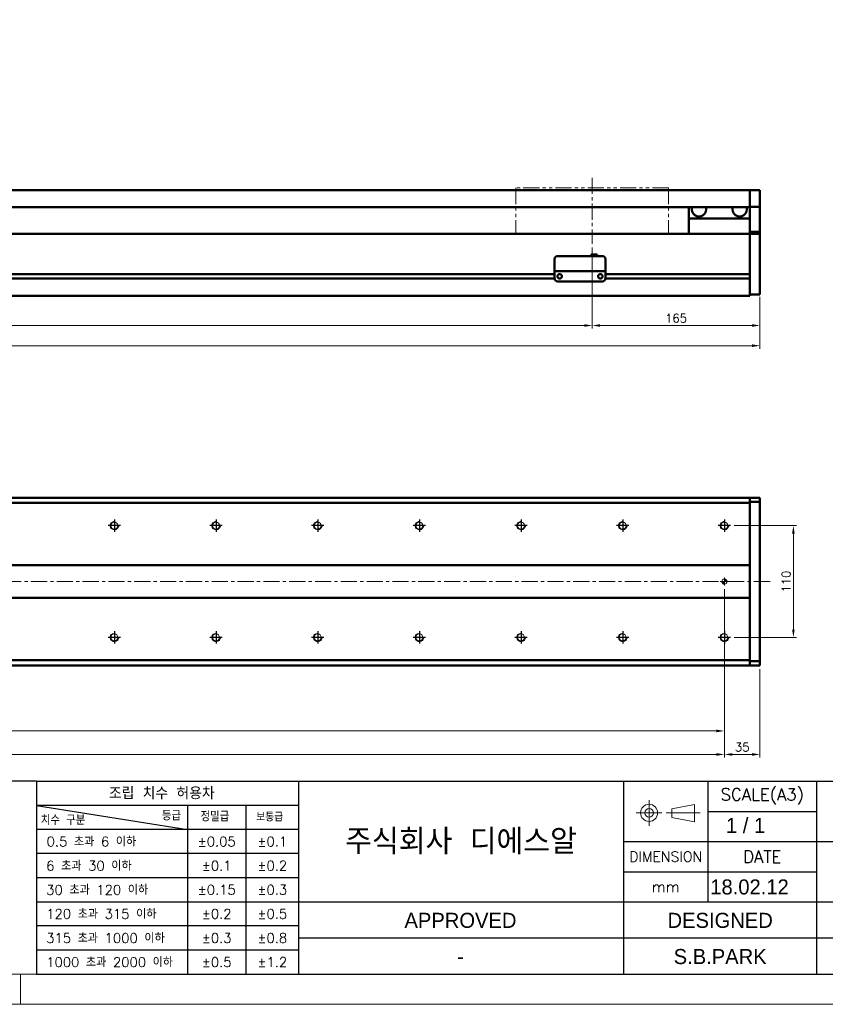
# Model space of a CAD drawing. Header units: millimetres. Extents: x 46547 to 49038, y 6223 to 10291.
# Tile 3 of 5: x 47792 to 48584, y 8529 to 9498. Entities that reach past the tile are written whole.
import ezdxf
from ezdxf.enums import TextEntityAlignment as Align

# ---------------------------------------------------------------- set-up
doc = ezdxf.new("R2010")
doc.units = ezdxf.units.MM
doc.header["$LTSCALE"] = 0.5
doc.linetypes.add('CENTER', pattern=[50.8, 31.75, -6.35, 6.35, -6.35])
doc.linetypes.add('PHANTOM', pattern=[63.5, 31.75, -6.35, 6.35, -6.35, 6.35, -6.35])
doc.layers.get('0').update_dxf_attribs({"lineweight": 20})
doc.layers.add('1', color=1, linetype='CENTER', lineweight=13)
doc.layers.add('외형선(ISO)', color=7, linetype='Continuous', lineweight=50)
for name, color, linetype in [('3', 3, 'Continuous'), ('C', 1, 'CENTER'), ('DIM', 4, 'Continuous')]:
    doc.layers.add(name, color=color, linetype=linetype)
doc.styles.add('ACISOGDT', font='amgdt.shx')
doc.styles.add('DSR TEXT', font='romans.shx', dxfattribs={"bigfont": 'whgtxt.shx'})
doc.styles.get("Standard").update_dxf_attribs({"font": 'romans.shx', "bigfont": 'whgtxt.shx'})
doc.dimstyles.new('DSR', dxfattribs={"dimscale": 2, "dimtxt": 3, "dimasz": 3, "dimexe": 0.5, "dimexo": 0.5, "dimgap": 0.5, "dimtad": 1, "dimdsep": 46, "dimtxsty": 'Standard', "dimcen": 2.5, "dimclrd": 4, "dimclre": 4, "dimclrt": 2, "dimadec": 0, "dimazin": 2, "dimtfac": 1, "dimtmove": 0, "dimatfit": 3, "dimfxl": 0, "dimlwd": -1, "dimlwe": -1, "dimarcsym": 0})

# ---------------------------------------------------------------- blocks, each defined once
blk = doc.blocks.new('A$C13F00394')
for p, q in [((109.11, 28.14), (105.34, 27.43)), ((109.11, 25.3), (109.11, 28.14)), ((105.34, 27.43), (105.34, 26.01)), ((105.34, 26.01), (109.11, 25.3))]:
    blk.add_line(p, q)
for radius in [1.42, 0.71]:
    blk.add_circle((101.56, 26.76), radius)
at = {"layer": '1'}
for p, q in [((101.56, 28.89), (101.56, 24.63)), ((103.69, 26.76), (99.44, 26.76)), ((104.41, 26.76), (110.04, 26.76))]:
    blk.add_line(p, q, dxfattribs=at)
at = {"layer": '3'}
for p, q in [((0, 32), (-207.68, 32)), ((0, 32), (202.32, 32)), ((0, 32), (0, 0)), ((43.43, 32), (43.43, 0)), ((97.32, 32), (97.32, 12)), ((111.32, 32), (111.32, 12)), ((129.32, 32), (129.32, 0)), ((0, 28), (25, 24)), ((43.43, 28), (0, 28)), ((25, 28), (25, 0)), ((34.7, 28), (34.7, 0)), ((111.32, 27), (129.32, 27)), ((43.43, 24), (0, 24)), ((97.32, 22), (202.32, 22)), ((43.43, 20), (0, 20)), ((97.32, 17), (129.32, 17)), ((43.43, 16), (0, 16)), ((0, 12), (129.32, 12)), ((97.32, 12), (97.32, 0)), ((129.32, 12), (202.32, 12)), ((43.43, 8), (0, 8)), ((97.32, 6), (43.43, 6)), ((129.32, 6), (97.32, 6)), ((202.32, 6), (129.32, 6)), ((43.43, 4), (0, 4)), ((0, 0), (202.32, 0))]:
    blk.add_line(p, q, dxfattribs=at)
at = {"color": 0, "style": 'DSR TEXT'}
for s, height, p in [('조립 치수 허용차', 2, (11.97, 29.02)), ('치수 구분', 1.5, (0.69, 24.78)), ('등급', 1.5, (20.77, 25.52)), ('정밀급', 1.5, (27.18, 25.37)), ('보통급', 1.3, (36.41, 25.38)), (' 0.5 초과 6 이하', 1.6, (0.56, 21.19)), (' 6 초과 30 이하', 1.6, (0.49, 17.19)), (' 30 초과 120 이하', 1.6, (0.49, 13.19)), (' 120 초과 315 이하', 1.6, (0.49, 9.19)), (' 315 초과 1000 이하', 1.6, (0.49, 5.19)), (' 1000 초과 2000 이하', 1.6, (0.49, 1.19))]:
    blk.add_text(s, height=height, dxfattribs=at).set_placement(p)
at = {"color": 7, "style": 'ACISOGDT'}
for s, p in [('APPROVED', (70.28, 8.93)), ('DESIGNED', (113.35, 8.93))]:
    blk.add_text(s, height=2.5, dxfattribs=at).set_placement(p, align=Align.MIDDLE_CENTER)
at = {"color": 7, "attachment_point": 5, "style": 'DSR TEXT'}
for s, insert, char_height in [('SCALE(A3)', (120.32, 29.5), 2), ('주식회사 디에스알', (70.37, 22), 4.2), ('DIMENSION', (104.32, 19.5), 1.7), ('DATE', (120.32, 19.5), 2), ('mm', (104.32, 14.5), 1.8)]:
    blk.add_mtext(s, dxfattribs=dict(at, insert=insert, char_height=char_height))
at = {"color": 0, "char_height": 1.6, "attachment_point": 5, "style": 'DSR TEXT'}
for s, insert in [('%%P0.05', (29.85, 22)), ('%%P0.1', (39.07, 22)), ('%%P0.1', (29.85, 18)), ('%%P0.2', (39.07, 18)), ('%%P0.15', (29.85, 14)), ('%%P0.3', (39.07, 14)), ('%%P0.2', (29.85, 10)), ('%%P0.5', (39.07, 10)), ('%%P0.3', (29.85, 6)), ('%%P0.8', (39.07, 6)), ('%%P0.5', (29.85, 2)), ('%%P1.2', (39.07, 2))]:
    blk.add_mtext(s, dxfattribs=dict(at, insert=insert))
blk = doc.blocks.new('A$C1C1952E1')
at = {"color": 1}
blk.add_lwpolyline([(0, 0), (420, 0), (420, 297), (0, 297)], close=True, dxfattribs=at)
at = {"color": 3}
blk.add_lwpolyline([(5, 5), (415, 5), (415, 292), (5, 292)], close=True, dxfattribs=at)
blk = doc.blocks.new('*D79')
at = {"color": 1, "linetype": 'ByBlock'}
for p, q in [((46854.79, 9273.83), (46854.79, 9194.08)), ((48354.79, 9273.83), (48354.79, 9194.08)), ((46862.59, 9197.08), (48346.99, 9197.08))]:
    blk.add_line(p, q, dxfattribs=at)
at = {"color": 1}
for points in [[(46862.59, 9198.38), (46862.59, 9195.78), (46854.79, 9197.08)], [(48346.99, 9198.38), (48346.99, 9195.78), (48354.79, 9197.08)]]:
    blk.add_solid(points, dxfattribs=at)
at = {"layer": 'Defpoints', "color": 0}
for p in [(46854.79, 9277.43), (48354.79, 9277.43), (48354.79, 9197.08)]:
    blk.add_point(p, dxfattribs=at)
at = {"color": 3, "insert": (47604.79, 9204.28), "char_height": 8.4, "attachment_point": 5, "style": 'DSR TEXT'}
blk.add_mtext('STROKE : 1500', dxfattribs=at)
blk = doc.blocks.new('*D80')
at = {"color": 1, "linetype": 'ByBlock'}
for p, q in [((48354.79, 9273.83), (48354.79, 9194.08)), ((48519.79, 9223.83), (48519.79, 9194.08)), ((48362.59, 9197.08), (48511.99, 9197.08))]:
    blk.add_line(p, q, dxfattribs=at)
at = {"color": 1}
for points in [[(48362.59, 9198.38), (48362.59, 9195.78), (48354.79, 9197.08)], [(48511.99, 9198.38), (48511.99, 9195.78), (48519.79, 9197.08)]]:
    blk.add_solid(points, dxfattribs=at)
at = {"layer": 'Defpoints', "color": 0}
for p in [(48354.79, 9277.43), (48519.79, 9227.43), (48519.79, 9197.08)]:
    blk.add_point(p, dxfattribs=at)
at = {"color": 3, "insert": (48437.29, 9204.28), "char_height": 8.4, "attachment_point": 5, "style": 'DSR TEXT'}
blk.add_mtext('165', dxfattribs=at)
blk = doc.blocks.new('*D81')
at = {"color": 1, "linetype": 'ByBlock'}
for p, q in [((48519.79, 9225.39), (48519.79, 9174.21)), ((46649.79, 9223.83), (46649.79, 9174.21)), ((46657.59, 9177.21), (48511.99, 9177.21))]:
    blk.add_line(p, q, dxfattribs=at)
at = {"color": 1}
for points in [[(46657.59, 9178.51), (46657.59, 9175.91), (46649.79, 9177.21)], [(48511.99, 9178.51), (48511.99, 9175.91), (48519.79, 9177.21)]]:
    blk.add_solid(points, dxfattribs=at)
at = {"layer": 'Defpoints', "color": 0}
for p in [(46649.79, 9227.43), (48519.79, 9228.99), (48519.79, 9177.21)]:
    blk.add_point(p, dxfattribs=at)
at = {"color": 3, "insert": (47584.79, 9184.41), "char_height": 8.4, "attachment_point": 5, "style": 'DSR TEXT'}
blk.add_mtext('1870', dxfattribs=at)
blk = doc.blocks.new('A$C33E56CC6')
h = blk.add_hatch()
h.set_pattern_fill('ANSI31', color=256, style=0)
h.set_pattern_definition([(45, (-7065.45672, -6508.5399), (-0.0883883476, 0.0883883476), [])])
h.paths.add_polyline_path([(4, 6.5, 0.414214), (1.5, 4), (4, 4)])
h.paths.add_polyline_path([(6.5, 4), (4, 4), (4, 1.5, 0.414214)])
blk.add_circle((4, 4), 2.5)
at = {"layer": '1'}
for p, q in [((0, 4), (8, 4)), ((4, 0), (4, 8))]:
    blk.add_line(p, q, dxfattribs=at)
blk = doc.blocks.new('tap8')
blk.add_circle((0, 0), 3.4)
at = {"layer": 'C', "color": 1, "linetype": 'CENTER'}
for p, q in [((-6.05, 0), (6.05, 0)), ((0, -6.05), (0, 6.05))]:
    blk.add_line(p, q, dxfattribs=at)
at = {"layer": 'DIM', "color": 3}
blk.add_arc((0, 0), 4, 263.84551, 189.43144, dxfattribs=at)
blk = doc.blocks.new('*D82')
at = {"color": 1, "linetype": 'ByBlock'}
for p, q in [((48494.44, 9000.07), (48555.67, 9000.07)), ((48552.67, 8897.87), (48552.67, 8992.27)), ((48494.44, 8890.07), (48555.67, 8890.07))]:
    blk.add_line(p, q, dxfattribs=at)
at = {"color": 1}
for points in [[(48551.37, 8992.27), (48553.97, 8992.27), (48552.67, 9000.07)], [(48551.37, 8897.87), (48553.97, 8897.87), (48552.67, 8890.07)]]:
    blk.add_solid(points, dxfattribs=at)
at = {"layer": 'Defpoints', "color": 0}
for p in [(48490.84, 9000.07), (48552.67, 9000.07), (48490.84, 8890.07)]:
    blk.add_point(p, dxfattribs=at)
at = {"color": 3, "insert": (48545.47, 8945.07), "char_height": 8.4, "attachment_point": 5, "rotation": 90, "style": 'DSR TEXT'}
blk.add_mtext('110', dxfattribs=at)
blk = doc.blocks.new('*D84')
at = {"color": 1, "linetype": 'ByBlock'}
for p, q in [((46684.79, 8880.42), (46684.79, 8771.91)), ((48484.79, 8880.42), (48484.79, 8771.91)), ((46692.59, 8774.91), (48476.99, 8774.91))]:
    blk.add_line(p, q, dxfattribs=at)
at = {"color": 1}
for points in [[(46692.59, 8776.21), (46692.59, 8773.61), (46684.79, 8774.91)], [(48476.99, 8776.21), (48476.99, 8773.61), (48484.79, 8774.91)]]:
    blk.add_solid(points, dxfattribs=at)
at = {"layer": 'Defpoints', "color": 0}
for p in [(46684.79, 8884.02), (48484.79, 8884.02), (48484.79, 8774.91)]:
    blk.add_point(p, dxfattribs=at)
at = {"color": 3, "insert": (47584.79, 8782.11), "char_height": 8.4, "attachment_point": 5, "style": 'DSR TEXT'}
blk.add_mtext('18X100PITCH=1800', dxfattribs=at)
blk = doc.blocks.new('*D85')
at = {"color": 1, "linetype": 'ByBlock'}
for p, q in [((48484.79, 8880.42), (48484.79, 8771.91)), ((48519.79, 8858.97), (48519.79, 8771.91)), ((48492.59, 8774.91), (48511.99, 8774.91))]:
    blk.add_line(p, q, dxfattribs=at)
at = {"color": 1}
for points in [[(48492.59, 8776.21), (48492.59, 8773.61), (48484.79, 8774.91)], [(48511.99, 8776.21), (48511.99, 8773.61), (48519.79, 8774.91)]]:
    blk.add_solid(points, dxfattribs=at)
at = {"layer": 'Defpoints', "color": 0}
for p in [(48484.79, 8884.02), (48519.79, 8862.57), (48519.79, 8774.91)]:
    blk.add_point(p, dxfattribs=at)
at = {"color": 3, "insert": (48502.29, 8782.11), "char_height": 8.4, "attachment_point": 5, "style": 'DSR TEXT'}
blk.add_mtext('35', dxfattribs=at)
blk = doc.blocks.new('*D86')
at = {"color": 1, "linetype": 'ByBlock'}
for p, q in [((46684.79, 8937.47), (46684.79, 8795.04)), ((48484.79, 8937.47), (48484.79, 8795.04)), ((46692.59, 8798.04), (48476.99, 8798.04))]:
    blk.add_line(p, q, dxfattribs=at)
at = {"color": 1}
for points in [[(46692.59, 8799.34), (46692.59, 8796.74), (46684.79, 8798.04)], [(48476.99, 8799.34), (48476.99, 8796.74), (48484.79, 8798.04)]]:
    blk.add_solid(points, dxfattribs=at)
at = {"layer": 'Defpoints', "color": 0}
for p in [(46684.79, 8941.07), (48484.79, 8941.07), (48484.79, 8798.04)]:
    blk.add_point(p, dxfattribs=at)
at = {"color": 3, "insert": (47584.79, 8805.24), "char_height": 8.4, "attachment_point": 5, "style": 'DSR TEXT'}
blk.add_mtext('1800%%P0.02', dxfattribs=at)

msp = doc.modelspace()

# ---------------------------------------------------------------- linework, layer by layer
at = {"color": 6, "linetype": 'PHANTOM'}
for p, q in [((48429.79303, 9332.42682), (48279.79303, 9332.42682)), ((48279.79303, 9332.42682), (48279.79303, 9287.42682)), ((48429.79303, 9332.42682), (48429.79303, 9287.42682))]:
    msp.add_line(p, q, dxfattribs=at)
at = {"color": 1}
msp.add_line((47792.37032, 8558.65502), (47792.37032, 8528.99552), dxfattribs=at)
at = {"layer": '1'}
for p, q in [((48354.79303, 9342.42682), (48354.79303, 9277.42682)), ((48529.79303, 8945.07166), (46639.79303, 8945.07166))]:
    msp.add_line(p, q, dxfattribs=at)
at = {"layer": '3'}
msp.add_line((47808.28287, 8558.65502), (49008.40982, 8558.65502), dxfattribs=at)
at = {"layer": '외형선(ISO)'}
for p, q in [((48509.79303, 9330.42682), (46929.79303, 9330.42682)), ((48509.79303, 9330.42682), (48509.79303, 9328.42682)), ((48509.79303, 9330.42682), (48519.79303, 9330.42682)), ((48509.79303, 9328.42682), (48509.79303, 9330.42682)), ((48509.79303, 9326.9141), (48509.79303, 9328.42682)), ((48509.79303, 9328.42682), (48509.79303, 9326.9141)), ((48509.79303, 9326.41512), (48509.79303, 9326.9141)), ((48509.79303, 9326.9141), (48509.79303, 9326.41512)), ((48509.79303, 9326.41512), (48509.79303, 9324.87453)), ((48509.79303, 9324.87453), (48509.79303, 9326.41512)), ((48509.79303, 9324.87453), (48509.79303, 9321.88994)), ((48509.79303, 9321.88994), (48509.79303, 9324.87453)), ((48519.79303, 9328.42682), (48519.79303, 9330.42682)), ((48519.79303, 9328.42682), (48519.79303, 9326.9141)), ((48519.79303, 9326.9141), (48519.79303, 9326.41512)), ((48519.79303, 9324.87453), (48519.79303, 9326.41512)), ((48519.79303, 9321.88994), (48519.79303, 9324.87453)), ((48509.79303, 9313.42682), (46929.79303, 9313.42682)), ((48449.79303, 9313.42682), (48449.79303, 9302.42682)), ((48509.79303, 9314.1125), (48509.79303, 9321.88994)), ((48509.79303, 9321.88994), (48509.79303, 9314.1125)), ((48509.79303, 9313.75352), (48509.79303, 9314.1125)), ((48509.79303, 9289.34988), (48509.79303, 9313.75352)), ((48509.79303, 9313.75352), (48519.79303, 9313.75352)), ((48519.79303, 9321.88994), (48519.79303, 9314.1125)), ((48519.79303, 9314.1125), (48519.79303, 9313.75352)), ((48519.79303, 9313.75352), (48519.79303, 9289.34988)), ((48449.79303, 9302.42682), (48509.79303, 9302.42682)), ((48449.79303, 9287.42682), (48449.79303, 9302.42682)), ((46859.79303, 9287.42682), (48509.79303, 9287.42682)), ((48509.79303, 9287.42682), (48509.79303, 9289.34988)), ((48509.79303, 9289.34988), (48519.79303, 9289.34988)), ((48509.79303, 9284.42682), (48509.79303, 9287.42682)), ((48509.79303, 9287.42682), (48509.79303, 9284.42682)), ((48509.79303, 9287.42682), (48519.79303, 9287.42682)), ((48509.79303, 9284.42682), (48509.79303, 9247.87682)), ((48509.79303, 9232.66946), (48509.79303, 9284.42682)), ((48519.79303, 9289.34988), (48519.79303, 9287.42682)), ((48519.79303, 9284.42682), (48519.79303, 9287.42682)), ((48519.79303, 9284.42682), (48519.79303, 9232.66946)), ((48320.79303, 9265.42702), (48364.79303, 9265.42702)), ((48353.79303, 9266.92701), (48353.79303, 9265.42702)), ((48353.79303, 9266.92701), (48359.79303, 9266.92701)), ((48359.79303, 9266.92701), (48359.79303, 9265.42702)), ((48317.79303, 9252.42702), (48317.79303, 9262.42702)), ((48367.79303, 9262.42702), (48367.79303, 9252.42702)), ((46913.79303, 9247.67682), (48317.79303, 9247.67682)), ((48317.79303, 9252.42702), (48317.79303, 9250.42701)), ((48317.79303, 9250.42698), (48317.79303, 9250.42701)), ((48317.79303, 9250.42701), (48367.79303, 9250.42701)), ((48317.79303, 9249.92698), (48317.79303, 9250.42698)), ((48317.79303, 9250.42698), (48320.56353, 9250.42698)), ((48317.79303, 9243.42698), (48317.79303, 9249.92698)), ((48322.76622, 9247.67682), (48322.81984, 9247.67682)), ((48323.02253, 9250.42698), (48325.29303, 9250.42698)), ((48330.29303, 9250.42698), (48355.29303, 9250.42698)), ((48360.29303, 9250.42698), (48362.56353, 9250.42698)), ((48362.76622, 9247.67682), (48362.81984, 9247.67682)), ((48365.02253, 9250.42698), (48367.79303, 9250.42698)), ((48367.79303, 9250.42701), (48367.79303, 9252.42702)), ((48367.79303, 9250.42701), (48367.79303, 9250.42698)), ((48367.79303, 9250.42698), (48367.79303, 9249.92698)), ((48367.79303, 9249.92698), (48367.79303, 9243.42698)), ((48367.79303, 9247.67682), (48509.79303, 9247.67682)), ((46913.78258, 9243.17682), (48317.80348, 9243.17682)), ((48320.79303, 9240.42698), (48364.79303, 9240.42698)), ((48367.78258, 9243.17682), (48509.79303, 9243.17682)), ((48509.79303, 9242.97682), (48509.79303, 9232.66946)), ((46659.79303, 9226.42682), (48509.79303, 9226.42682)), ((48509.79303, 9230.54814), (48509.79303, 9232.66946)), ((48509.79303, 9232.66946), (48509.79303, 9230.54814)), ((48509.79303, 9230.54814), (48509.79303, 9226.42682)), ((48509.79303, 9227.42682), (48509.79303, 9230.54814)), ((48509.79303, 9227.42682), (48519.79303, 9227.42682)), ((48519.79303, 9230.54814), (48519.79303, 9232.66946)), ((48519.79303, 9230.54814), (48519.79303, 9227.42682)), ((46659.79303, 9027.57166), (48509.79303, 9027.57166)), ((48509.79303, 9022.57166), (46659.79303, 9022.57166)), ((48509.79303, 9027.57166), (48509.79303, 9026.69298)), ((48509.79303, 9027.57166), (48519.79303, 9027.57166)), ((48509.79303, 9026.69298), (48509.79303, 9027.57166)), ((48509.79303, 9022.57166), (48509.79303, 9026.69298)), ((48509.79303, 9026.69298), (48509.79303, 9023.57166)), ((48519.79303, 9023.57166), (48509.79303, 9023.57166)), ((48509.79303, 8961.07166), (48509.79303, 9022.57166)), ((48519.79303, 9027.57166), (48519.79303, 9026.69298)), ((48519.79303, 9023.57166), (48519.79303, 9026.69298)), ((48519.79303, 8866.57166), (48519.79303, 9023.57166)), ((46659.79303, 8961.07166), (48509.79303, 8961.07166)), ((48509.79303, 8960.21811), (48509.79303, 8961.07166)), ((48509.79303, 8959.86455), (48509.79303, 8960.21811)), ((48509.79303, 8930.27877), (48509.79303, 8959.86455)), ((48509.79303, 8959.86455), (48509.79303, 8930.27877)), ((48509.79303, 8929.07166), (46659.79303, 8929.07166)), ((48509.79303, 8929.92521), (48509.79303, 8930.27877)), ((48509.79303, 8929.07166), (48509.79303, 8929.92521)), ((48509.79303, 8867.57166), (48509.79303, 8929.07166)), ((46659.79303, 8867.57166), (48509.79303, 8867.57166)), ((48509.79303, 8863.45034), (48509.79303, 8867.57166)), ((46659.79303, 8862.57166), (48509.79303, 8862.57166)), ((48509.79303, 8866.57166), (48519.79303, 8866.57166)), ((48509.79303, 8866.57166), (48509.79303, 8863.45034)), ((48509.79303, 8863.45034), (48509.79303, 8862.57166)), ((48509.79303, 8862.57166), (48509.79303, 8863.45034)), ((48509.79303, 8862.57166), (48519.79303, 8862.57166)), ((48519.79303, 8863.45034), (48519.79303, 8866.57166)), ((48519.79303, 8863.45034), (48519.79303, 8862.57166))]:
    msp.add_line(p, q, dxfattribs=at)
for centre in [(48322.79303, 9245.42698), (48362.79303, 9245.42698)]:
    msp.add_circle(centre, 2.25, dxfattribs=at)
for centre, radius, start, end in [((48459.79303, 9311.42682), 7, 163.3984504, 16.6015496), ((48499.79303, 9311.42682), 7, 163.3984504, 16.6015496), ((48320.79303, 9262.42702), 3, 90, 180), ((48364.79303, 9262.42702), 3, 0, 90), ((48320.79303, 9243.42698), 3, 180, 270), ((48364.79303, 9243.42698), 3, 270, 0)]:
    msp.add_arc(centre, radius, start, end, dxfattribs=at)
for centre, major_axis, start_param, end_param in [((48321.79303, 9250.427), (-1.2295, 0), 3.138143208, 6.279735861), ((48327.79303, 9250.427), (-2.5, 0), 3.148613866, 6.29020652), ((48357.79303, 9250.427), (-2.5, 0), 3.150508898, 6.292101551), ((48363.79303, 9250.427), (-1.2295, 0), 3.143923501, 6.285516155)]:
    msp.add_ellipse(centre, major_axis=major_axis, ratio=0.00001, start_param=start_param, end_param=end_param, dxfattribs=at)

# ---------------------------------------------------------------- block references
at = {"xscale": 5.931900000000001, "yscale": 5.931900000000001, "zscale": 5.931900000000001}
for name, p in [('A$C1C1952E1', (46546.67132, 8528.99552)), ('A$C13F00394', (47808.28288, 8558.65502))]:
    msp.add_blockref(name, p, dxfattribs=at)
at = {"xscale": -1}
for name, p, rotation in [('tap8', (47884.79303, 9000.07166), 90), ('tap8', (47984.79303, 9000.07166), 90), ('tap8', (48084.79303, 9000.07166), 90), ('tap8', (48184.79303, 9000.07166), 90), ('tap8', (48284.79303, 9000.07166), 90), ('tap8', (48384.79303, 9000.07166), 90), ('tap8', (48484.79303, 9000.07166), 90), ('A$C33E56CC6', (48480.79303, 8949.07166), 180), ('tap8', (47884.79303, 8890.07166), 90), ('tap8', (47984.79303, 8890.07166), 90), ('tap8', (48084.79303, 8890.07166), 90), ('tap8', (48184.79303, 8890.07166), 90), ('tap8', (48284.79303, 8890.07166), 90), ('tap8', (48384.79303, 8890.07166), 90), ('tap8', (48484.79303, 8890.07166), 90)]:
    msp.add_blockref(name, p, dxfattribs=dict(at, rotation=rotation))

# ---------------------------------------------------------------- texts
at = {"color": 2, "style": 'ACISOGDT'}
for s, p in [('1 / 1', (48486.332, 8697.63096)), ('18.02.12', (48470.92073, 8637.10161))]:
    msp.add_text(s, height=14.82975, dxfattribs=at).set_placement(p)
for s, p in [('S.B.PARK', (48480.64156, 8576.00699)), ('-', (48225.19427, 8576.00699))]:
    msp.add_text(s, height=14.82975, dxfattribs=at).set_placement(p, align=Align.MIDDLE_CENTER)

# ---------------------------------------------------------------- dimensions: what is measured, and where the dimension line sits
for base, p1, p2, text, picture, middle in [((48354.79303, 9197.0837), (46854.79303, 9277.42682), (48354.79303, 9277.42682), 'STROKE : <>', '*D79', (47604.79303, 9204.2837)), ((48484.79303, 8798.03667), (46684.79303, 8941.07166), (48484.79303, 8941.07166), '<>%%P0.02', '*D86', (47584.79303, 8805.23667)), ((48484.79303, 8774.91073), (46684.79303, 8884.02469), (48484.79303, 8884.02469), '18X100PITCH=<>', '*D84', (47584.79303, 8782.11073))]:
    dim = msp.add_linear_dim(base=base, p1=p1, p2=p2, text=text, dimstyle='DSR', override={"dimscale": 3, "dimtxt": 2.8, "dimasz": 2.600136, "dimexe": 1, "dimexo": 1.2, "dimgap": 1, "dimdec": 4, "dimtxsty": 'DSR TEXT', "dimclrd": 1, "dimclre": 1, "dimclrt": 3, "dimtdec": 4, "dimtix": 1})
    dim.commit()
    dim.dimension.update_dxf_attribs({"geometry": picture, "text_midpoint": middle})
for base, p1, p2, picture, middle in [((48519.79303, 9197.0837), (48354.79303, 9277.42682), (48519.79303, 9227.42682), '*D80', (48437.29303, 9204.2837)), ((48519.79303, 9177.21038), (46649.79303, 9227.42682), (48519.79303, 9228.98748), '*D81', (47584.79303, 9184.41038)), ((48519.79303, 8774.91073), (48484.79303, 8884.02469), (48519.79303, 8862.57166), '*D85', (48502.29303, 8782.11073))]:
    dim = msp.add_linear_dim(base=base, p1=p1, p2=p2, dimstyle='DSR', override={"dimscale": 3, "dimtxt": 2.8, "dimasz": 2.600136, "dimexe": 1, "dimexo": 1.2, "dimgap": 1, "dimdec": 4, "dimtxsty": 'DSR TEXT', "dimclrd": 1, "dimclre": 1, "dimclrt": 3, "dimtdec": 4, "dimtix": 1})
    dim.commit()
    dim.dimension.update_dxf_attribs({"geometry": picture, "text_midpoint": middle})
dim = msp.add_linear_dim(base=(48552.66823, 9000.07166), p1=(48490.84, 8890.07166), p2=(48490.84, 9000.07166), angle=270, dimstyle='DSR', override={"dimscale": 3, "dimtxt": 2.8, "dimasz": 2.600136, "dimexe": 1, "dimexo": 1.2, "dimgap": 1, "dimdec": 4, "dimtxsty": 'DSR TEXT', "dimclrd": 1, "dimclre": 1, "dimclrt": 3, "dimtdec": 4, "dimtix": 1})
dim.commit()
dim.dimension.update_dxf_attribs({"geometry": '*D82', "text_midpoint": (48545.46823, 8945.07166)})

doc.saveas('drawing.dxf')
